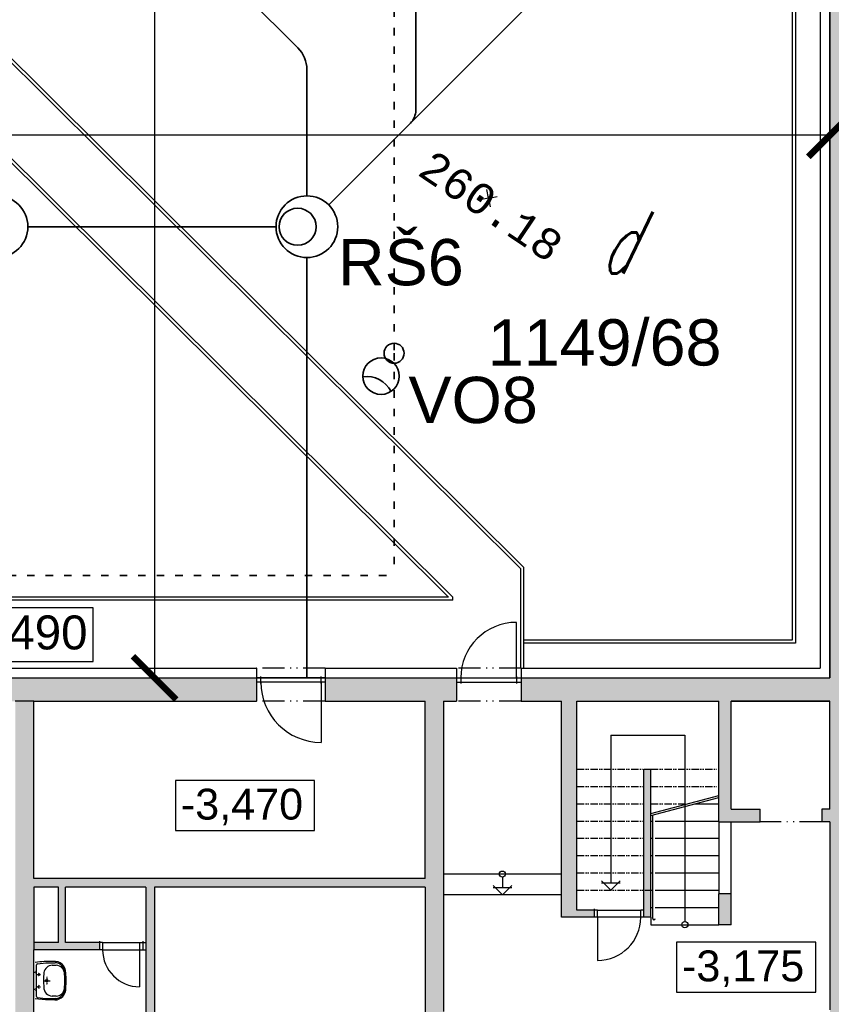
# Model space of a CAD drawing. Extents: x 4743276 to 9726129, y -4307434 to -1665362.
# Tile 70 of 121: x 4855186 to 4868336, y -1825540 to -1809586. Entities that reach past the tile are written whole.
import ezdxf
from ezdxf.enums import TextEntityAlignment as Align

# ---------------------------------------------------------------- set-up
doc = ezdxf.new("R2010")
doc.units = 0
doc.header["$MEASUREMENT"] = 0
for name, pattern in [('ACAD_ISO03W100', [30, 12, -18]), ('ACAD_ISO12W100', [22, 12, -3, 0.5, -3, 0.5, -3]), ('DASHED', [0.75, 0.5, -0.25])]:
    doc.linetypes.add(name, pattern=pattern)
doc.layers.get('0').update_dxf_attribs({"linetype": 'CONTINUOUS'})
doc.layers.get('Defpoints').update_dxf_attribs({"color": 61, "linetype": 'CONTINUOUS'})
for name, color, linetype in [('body', 7, 'CONTINUOUS'), ('DVERE', 47, 'CONTINUOUS'), ('KÓTY', 4, 'CONTINUOUS'), ('MÚRY', 1, 'CONTINUOUS'), ('OKNÁ', 146, 'CONTINUOUS'), ('POZEMOK', 8, 'CONTINUOUS'), ('siete', 6, 'CONTINUOUS'), ('TENKÁ', 7, 'CONTINUOUS'), ('Výšky', 64, 'CONTINUOUS'), ('ZARIADENIE1', 145, 'CONTINUOUS'), ('ZARIADOVACIE', 144, 'CONTINUOUS'), ('šrafy-múry', 8, 'CONTINUOUS')]:
    doc.layers.add(name, color=color, linetype=linetype)
doc.styles.add('ARIAL', font='arial.ttf')
doc.styles.add('MONOTXT', font='MONOTXT', dxfattribs={"height": 0.2})
doc.styles.add('ROMANS', font='ROMANS', dxfattribs={"height": 0.2})
doc.styles.add('Style-Arial', font='arial.ttf')
doc.dimstyles.new('STANDARD 200', dxfattribs={"dimtxt": 600, "dimasz": 700, "dimexe": 10, "dimexo": 200, "dimgap": 100, "dimtad": 1, "dimdsep": 46, "dimlunit": 6, "dimtxsty": 'Style-Arial', "dimblk": 'ARCHTICK', "dimblk1": 'OBLIQUE', "dimblk2": 'ARCHTICK', "dimcen": 2.5, "dimse1": 1, "dimse2": 1, "dimadec": 0, "dimazin": 0, "dimtfac": 1, "dimtmove": 1, "dimatfit": 3, "dimldrblk": 'OBLIQUE', "dimfxl": 1, "dimtolj": 1, "dimtzin": 0, "dimarcsym": 0})

# ---------------------------------------------------------------- blocks, each defined once
blk = doc.blocks.new('_ArchTick')
at = {"color": 0, "linetype": 'ByBlock', "const_width": 0.15}
blk.add_lwpolyline([(-0.5, -0.5), (0.5, 0.5)], dxfattribs=at)
blk = doc.blocks.new('*D41313')
at = {"layer": 'Defpoints', "color": 0}
for p in [(4868314, -1788361), (4857372, -1820251), (4868314, -1820251)]:
    blk.add_point(p, dxfattribs=at)
at = {"layer": 'ZARIADOVACIE', "color": 0, "lineweight": -2}
blk.add_line((4857372, -1788361), (4857372, -1820251), dxfattribs=at)
at = {"layer": 'ZARIADOVACIE', "color": 0, "linetype": 'ByBlock', "lineweight": -2, "xscale": 700, "yscale": 700, "zscale": 700}
for p, rotation in [((4857372, -1788361), 90), ((4857372, -1820251), 270)]:
    blk.add_blockref('_ArchTick', p, dxfattribs=dict(at, rotation=rotation))
at = {"layer": 'ZARIADOVACIE', "color": 0, "insert": (4856946, -1805118), "char_height": 600, "attachment_point": 5, "rotation": 90, "style": 'Style-Arial'}
blk.add_mtext('\\A1;31ﾠ890', dxfattribs=at)
blk = doc.blocks.new('_OBLIQUE')
at = {"color": 0, "linetype": 'ByBlock'}
blk.add_line((-0.5, -0.5), (0.5, 0.5), dxfattribs=at)
blk = doc.blocks.new('*D41314')
at = {"layer": 'Defpoints', "color": 0}
for p in [(4835324, -1805801), (4868314, -1805801), (4835324, -1811458)]:
    blk.add_point(p, dxfattribs=at)
at = {"layer": 'ZARIADOVACIE', "color": 0, "lineweight": -2}
blk.add_line((4868314, -1811458), (4835324, -1811458), dxfattribs=at)
at = {"layer": 'ZARIADOVACIE', "color": 0, "linetype": 'ByBlock', "lineweight": -2, "xscale": 700, "yscale": 700, "zscale": 700, "rotation": 180}
blk.add_blockref('_ArchTick', (4835324, -1811458), dxfattribs=at)
at = {"layer": 'ZARIADOVACIE', "color": 0, "linetype": 'ByBlock', "lineweight": -2, "xscale": 700, "yscale": 700, "zscale": 700}
blk.add_blockref('_ArchTick', (4868314, -1811458), dxfattribs=at)
at = {"layer": 'ZARIADOVACIE', "color": 0, "insert": (4851819, -1811052), "char_height": 600, "attachment_point": 5, "style": 'Style-Arial'}
blk.add_mtext('\\A1;32ﾠ990', dxfattribs=at)
blk = doc.blocks.new('po')
at = {"layer": 'šrafy-múry'}
h = blk.add_hatch(color=256, dxfattribs=at)
h.dxf.hatch_style = 1
h.paths.add_polyline_path([(4866350, -1545956), (4866350, -1541066), (4866100, -1541066), (4866100, -1545956)])
h = blk.add_hatch(color=256, dxfattribs=at)
h.dxf.hatch_style = 1
h.paths.add_polyline_path([(4866350, -1547356), (4866350, -1545956), (4866100, -1545956), (4866100, -1547356)])
h = blk.add_hatch(color=256, dxfattribs=at)
h.dxf.hatch_style = 1
h.paths.add_polyline_path([(4866100, -1548736), (4866350, -1548736), (4866350, -1546136), (4866100, -1546136)])
h = blk.add_hatch(color=256, dxfattribs=at)
h.dxf.hatch_style = 1
h.paths.add_polyline_path([(4866100, -1550136), (4866350, -1550136), (4866350, -1548736), (4866100, -1548736)])
h = blk.add_hatch(color=256, dxfattribs=at)
h.dxf.hatch_style = 1
h.paths.add_polyline_path([(4866350, -1552246), (4866350, -1550136), (4866100, -1550136), (4866100, -1552246)])
h = blk.add_hatch(color=256, dxfattribs=at)
h.dxf.hatch_style = 1
h.paths.add_polyline_path([(4866100, -1553646), (4866350, -1553646), (4866350, -1552246), (4866100, -1552246)])
h = blk.add_hatch(color=256, dxfattribs=at)
h.dxf.hatch_style = 1
h.paths.add_polyline_path([(4866100, -1553646), (4866100, -1554436), (4866100, -1554816), (4866100, -1556566), (4865970, -1556566), (4865970, -1556766), (4866100, -1556766), (4866100, -1559816), (4866100, -1559956), (4866100, -1563566), (4866350, -1563566), (4866350, -1561051), (4866350, -1558936), (4866350, -1554441), (4866350, -1553646)])
h.paths.add_polyline_path([(4866161, -1561826), (4866448, -1561826), (4866448, -1562076), (4866161, -1562076)], flags=9)
h.paths.add_polyline_path([(4866155, -1555821), (4866443, -1555821), (4866443, -1556071), (4866155, -1556071)], flags=9)
h = blk.add_hatch(color=256, dxfattribs=at)
h.dxf.hatch_style = 1
h.paths.add_polyline_path([(4852060, -1554816), (4852900, -1554816), (4853200, -1554816), (4856810, -1554816), (4856810, -1554436), (4852060, -1554436)])
h = blk.add_hatch(color=256, dxfattribs=at)
h.dxf.hatch_style = 1
h.paths.add_polyline_path([(4860050, -1554436), (4857925, -1554436), (4857925, -1554816), (4859540, -1554816), (4859840, -1554816), (4860050, -1554816)])
h = blk.add_hatch(color=256, dxfattribs=at)
h.dxf.hatch_style = 1
h.paths.add_polyline_path([(4861750, -1557951), (4861750, -1558316), (4862000, -1558316), (4862285, -1558316), (4862285, -1558201), (4862000, -1558201), (4862000, -1557876), (4862000, -1557596), (4862000, -1557316), (4862000, -1557036), (4862000, -1556756), (4862000, -1556476), (4862000, -1556196), (4862000, -1555916), (4862000, -1554816), (4864300, -1554816), (4864300, -1555916), (4864300, -1556196), (4864300, -1556341), (4864300, -1556372), (4864300, -1556476), (4864300, -1556756), (4864300, -1556766), (4864500, -1556766), (4864970, -1556766), (4864970, -1556566), (4864523, -1556566), (4864520, -1556566), (4864500, -1556566), (4864500, -1556305), (4864500, -1556265), (4864500, -1554977), (4864500, -1554937), (4864500, -1554816), (4866100, -1554816), (4866100, -1554436), (4861100, -1554436), (4861100, -1554506), (4861100, -1554816), (4861750, -1554816), (4861750, -1557616)])
h = blk.add_hatch(color=256, dxfattribs=at)
h.dxf.hatch_style = 1
h.paths.add_polyline_path([(4852900, -1554816), (4852900, -1557686), (4852900, -1560691), (4852900, -1560831), (4852900, -1563316), (4853040, -1563316), (4853200, -1563316), (4853200, -1560881), (4853200, -1560766), (4853200, -1560096), (4853200, -1559981), (4853200, -1559482), (4853200, -1559203), (4853200, -1558841), (4853200, -1558726), (4853200, -1557826), (4853200, -1557686), (4853200, -1554816)])
h = blk.add_hatch(color=256, dxfattribs=at)
h.dxf.hatch_style = 1
h.paths.add_polyline_path([(4859840, -1557106), (4859840, -1554816), (4859540, -1554816), (4859540, -1557686), (4859540, -1557826), (4859540, -1561826), (4859540, -1561966), (4859540, -1563316), (4859840, -1563316), (4859840, -1563176), (4859840, -1560046), (4859840, -1559796), (4859840, -1557316)])
h = blk.add_hatch(color=256, dxfattribs=at)
h.dxf.hatch_style = 1
h.paths.add_polyline_path([(4863085, -1558316), (4863200, -1558316), (4863200, -1555916), (4863085, -1555916)])
h = blk.add_hatch(color=256, dxfattribs=at)
h.dxf.hatch_style = 1
h.paths.add_polyline_path([(4854796, -1560876), (4854796, -1560326), (4855156, -1560326), (4855156, -1557826), (4859540, -1557826), (4859540, -1557686), (4853200, -1557686), (4853200, -1557826), (4853601, -1557826), (4853716, -1557826), (4855016, -1557826), (4855016, -1558726), (4855016, -1558841), (4855016, -1560186), (4854656, -1560186), (4854656, -1560876)])
h = blk.add_hatch(color=256, dxfattribs=at)
h.dxf.hatch_style = 1
h.paths.add_polyline_path([(4854266, -1558841), (4854266, -1558726), (4853716, -1558726), (4853716, -1557826), (4853601, -1557826), (4853601, -1558726), (4853200, -1558726), (4853200, -1558841)])
h = blk.add_hatch(color=256, dxfattribs=at)
h.dxf.hatch_style = 1
h.paths.add_polyline_path([(4864300, -1557936), (4864300, -1558436), (4864500, -1558436), (4864500, -1557936)])
at = {"layer": 'DVERE'}
for p, q in [((4862335, -1558201), (4863035, -1558201)), ((4863035, -1558316), (4862335, -1558316)), ((4862335, -1558316), (4862335, -1559016))]:
    blk.add_line(p, q, dxfattribs=at)
at = {"layer": 'DVERE', "ltscale": 0.25}
for p, q in [((4854316, -1558726), (4854916, -1558726)), ((4854316, -1558841), (4854916, -1558841)), ((4854916, -1558841), (4854916, -1559441))]:
    blk.add_line(p, q, dxfattribs=at)
at = {"layer": 'DVERE'}
blk.add_arc((4862335, -1558316), 700, 270, 0, dxfattribs=at)
at = {"layer": 'DVERE', "ltscale": 0.25}
blk.add_arc((4854916, -1558841), 600, 180, 270, dxfattribs=at)
at = {"layer": 'MÚRY', "color": 7}
for p, q in [((4865940, -1537766), (4865940, -1554276)), ((4852060, -1554276), (4856810, -1554276)), ((4856810, -1554276), (4856810, -1554816)), ((4857925, -1554276), (4860050, -1554276)), ((4857925, -1554276), (4857925, -1554816)), ((4857925, -1554276), (4857925, -1554816)), ((4860050, -1554276), (4860050, -1554816)), ((4861100, -1554276), (4865940, -1554276)), ((4861100, -1554276), (4861100, -1554816)), ((4853200, -1554816), (4856810, -1554816)), ((4853200, -1557686), (4853200, -1554816)), ((4857925, -1554816), (4859540, -1554816)), ((4859540, -1557686), (4859540, -1554816)), ((4859840, -1554816), (4860050, -1554816)), ((4859840, -1554816), (4859840, -1559841)), ((4861100, -1554816), (4861750, -1554816)), ((4861750, -1558316), (4861750, -1554816)), ((4862000, -1558201), (4862000, -1554816)), ((4862000, -1554816), (4864300, -1554816)), ((4864300, -1556766), (4864300, -1554816)), ((4864500, -1556566), (4864500, -1554816)), ((4864500, -1554816), (4866100, -1554816)), ((4864500, -1556566), (4864500, -1554816)), ((4864500, -1554816), (4866100, -1554816)), ((4866100, -1554816), (4864500, -1554816)), ((4866100, -1556566), (4866100, -1554816)), ((4866100, -1556566), (4866100, -1554816)), ((4866100, -1555674), (4866100, -1554816)), ((4863085, -1558201), (4863085, -1555916)), ((4863085, -1555916), (4863200, -1555916)), ((4863200, -1558316), (4863200, -1555916)), ((4864500, -1556566), (4864970, -1556566)), ((4864970, -1556766), (4864970, -1556566)), ((4866100, -1556566), (4865970, -1556566)), ((4865970, -1556566), (4865970, -1556766)), ((4864300, -1556766), (4864970, -1556766)), ((4866100, -1556766), (4865970, -1556766)), ((4866100, -1556766), (4866100, -1559816)), ((4859540, -1557686), (4853200, -1557686)), ((4853200, -1557826), (4853200, -1558726)), ((4853601, -1558726), (4853601, -1557826)), ((4853716, -1558726), (4853716, -1557826)), ((4855016, -1557826), (4855016, -1558726)), ((4859540, -1557826), (4855156, -1557826)), ((4855156, -1557826), (4855156, -1560326)), ((4859540, -1557826), (4859540, -1561826)), ((4864300, -1558436), (4864300, -1557936)), ((4864500, -1557936), (4864300, -1557936)), ((4864500, -1558436), (4864500, -1557936)), ((4862335, -1558201), (4862000, -1558201)), ((4862335, -1558316), (4862335, -1558201)), ((4863085, -1558201), (4863035, -1558201)), ((4863035, -1558316), (4863035, -1558201)), ((4862000, -1558316), (4861750, -1558316)), ((4862335, -1558316), (4862000, -1558316)), ((4863200, -1558316), (4863035, -1558316)), ((4864500, -1558436), (4864300, -1558436)), ((4854916, -1558726), (4855016, -1558726)), ((4853200, -1559981), (4853200, -1558841)), ((4854916, -1558841), (4855016, -1558841)), ((4855016, -1558841), (4855016, -1560186))]:
    blk.add_line(p, q, dxfattribs=at)
at = {"layer": 'MÚRY', "color": 7, "ltscale": 0.25}
for p, q in [((4853601, -1557826), (4853200, -1557826)), ((4855016, -1557826), (4853716, -1557826)), ((4853601, -1558726), (4853200, -1558726)), ((4854316, -1558726), (4853716, -1558726)), ((4854316, -1558726), (4854316, -1558841)), ((4854916, -1558726), (4854916, -1558841)), ((4854316, -1558841), (4853200, -1558841))]:
    blk.add_line(p, q, dxfattribs=at)
at = {"layer": 'OKNÁ', "ltscale": 0.25}
for p, q in [((4861020, -1554436), (4861020, -1553536)), ((4857925, -1554436), (4856810, -1554436)), ((4856880, -1554526), (4856880, -1554416)), ((4857855, -1554526), (4857855, -1554416)), ((4860050, -1554436), (4861100, -1554436)), ((4860120, -1554416), (4860120, -1554526)), ((4861020, -1554416), (4861020, -1554526)), ((4857925, -1554506), (4856810, -1554506)), ((4857855, -1554506), (4857855, -1555481)), ((4860050, -1554506), (4861100, -1554506))]:
    blk.add_line(p, q, dxfattribs=at)
for centre, radius, start, end in [((4861020, -1554436), 900, 90, 180), ((4857855, -1554506), 975, 180, 270)]:
    blk.add_arc(centre, radius, start, end, dxfattribs=at)
at = {"layer": 'POZEMOK'}
for p, q in [((4862550, -1555366), (4863750, -1555366)), ((4862550, -1555366), (4862550, -1557756)), ((4863750, -1555366), (4863750, -1558386)), ((4863200, -1556636), (4864300, -1556341)), ((4863200, -1556667), (4864300, -1556372)), ((4863230, -1558336), (4863230, -1556659)), ((4860795, -1557951), (4860645, -1557801)), ((4860795, -1557666), (4860795, -1557831)), ((4860945, -1557801), (4860795, -1557951)), ((4862550, -1557876), (4862400, -1557726)), ((4862400, -1557756), (4862700, -1557756)), ((4862700, -1557726), (4862550, -1557876)), ((4860645, -1557831), (4860945, -1557831))]:
    blk.add_line(p, q, dxfattribs=at)
for centre in [(4860795, -1557616), (4863750, -1558436)]:
    blk.add_circle(centre, 50, dxfattribs=at)
blk.add_arc((4863250, -1558336), 20, 180, 0, dxfattribs=at)
at = {"layer": 'TENKÁ'}
for p, q in [((4866100, -1537766), (4866100, -1554436)), ((4852060, -1554436), (4856810, -1554436)), ((4857925, -1554436), (4860050, -1554436)), ((4861100, -1554436), (4866100, -1554436)), ((4853200, -1554816), (4852900, -1554816)), ((4863915, -1556476), (4864300, -1556476)), ((4863200, -1556756), (4863230, -1556756)), ((4863270, -1556756), (4864300, -1556756)), ((4864300, -1556766), (4864300, -1557936)), ((4864500, -1557936), (4864500, -1556766)), ((4863200, -1557036), (4863230, -1557036)), ((4863270, -1557036), (4864300, -1557036)), ((4863200, -1557316), (4863230, -1557316)), ((4863270, -1557316), (4864300, -1557316)), ((4861750, -1557616), (4859840, -1557616)), ((4863200, -1557596), (4863230, -1557596)), ((4863270, -1557596), (4864300, -1557596)), ((4861750, -1557951), (4859840, -1557951)), ((4863200, -1557876), (4863230, -1557876)), ((4863270, -1557876), (4864300, -1557876)), ((4862285, -1558316), (4862285, -1558176)), ((4863085, -1558316), (4863085, -1558201)), ((4863200, -1558156), (4863230, -1558156)), ((4863270, -1558156), (4864300, -1558156)), ((4863200, -1558316), (4863200, -1558436)), ((4863200, -1558436), (4864300, -1558436)), ((4853200, -1558726), (4853200, -1558841)), ((4855016, -1558726), (4855016, -1558841))]:
    blk.add_line(p, q, dxfattribs=at)
at = {"layer": 'TENKÁ', "linetype": 'ACAD_ISO12W100', "ltscale": 30}
for p, q in [((4857925, -1554276), (4856810, -1554276)), ((4861100, -1554276), (4860050, -1554276)), ((4857925, -1554816), (4856810, -1554816)), ((4861100, -1554816), (4860050, -1554816)), ((4865970, -1556766), (4864970, -1556766))]:
    blk.add_line(p, q, dxfattribs=at)
at = {"layer": 'TENKÁ', "linetype": 'ACAD_ISO12W100', "ltscale": 10}
for p, q in [((4862000, -1555916), (4863085, -1555916)), ((4863200, -1555916), (4864300, -1555916)), ((4862000, -1556196), (4863100, -1556196)), ((4863200, -1556196), (4864300, -1556196)), ((4862000, -1556476), (4863100, -1556476)), ((4863200, -1556476), (4863799, -1556476)), ((4862000, -1556756), (4863100, -1556756)), ((4862000, -1557036), (4863100, -1557036)), ((4862000, -1557316), (4863100, -1557316)), ((4862000, -1557596), (4863100, -1557596)), ((4862000, -1557876), (4863200, -1557876))]:
    blk.add_line(p, q, dxfattribs=at)
at = {"layer": 'TENKÁ', "ltscale": 0.25}
for p, q in [((4854266, -1558701), (4854266, -1558841)), ((4854966, -1558701), (4854966, -1558841))]:
    blk.add_line(p, q, dxfattribs=at)
at = {"layer": 'TENKÁ'}
for points in [[(4857752, -1556100), (4855498, -1556100), (4855498, -1556908), (4857752, -1556908)], [(4865872, -1558721), (4863617, -1558721), (4863617, -1559529), (4865872, -1559529)]]:
    blk.add_lwpolyline(points, close=True, dxfattribs=at)
at = {"layer": 'TENKÁ', "ltscale": 0.25, "style": 'ARIAL'}
for s, p in [('-3,470', (4855584, -1556732)), ('-3,175', (4863704, -1559353))]:
    blk.add_text(s, height=500, dxfattribs=at).set_placement(p)

msp = doc.modelspace()

# ---------------------------------------------------------------- linework, layer by layer
at = {"layer": 'body', "color": 1, "linetype": 'Continuous'}
for q in [(4862755.2, -1812339.744), (4862643.361, -1812505.552), (4862921.007, -1812451.583), (4862809.169, -1812617.39)]:
    msp.add_line((4862782.184, -1812478.567), q, dxfattribs=at)
at = {"layer": 'KÓTY'}
msp.add_lwpolyline([(4856378.5, -1819115.548), (4853991.974, -1819115.548), (4853991.974, -1819984.048), (4856378.5, -1819984.048)], close=True, dxfattribs=at)
at = {"layer": 'siete', "color": 55, "lineweight": 35, "ltscale": 0.8}
for p, q in [((4861603.799, -1788360.548), (4861603.799, -1811052.071)), ((4859693.139, -1810042.529), (4855979.026, -1806328.416)), ((4863451.717, -1809328.416), (4860193.139, -1812586.995)), ((4859839.585, -1812440.548), (4859839.585, -1810396.082)), ((4855318.799, -1812940.548), (4859339.585, -1812940.548)), ((4859839.585, -1813440.548), (4859839.585, -1820250.548))]:
    msp.add_line(p, q, dxfattribs=at)
at = {"layer": 'siete', "linetype": 'ACAD_ISO03W100', "lineweight": 35, "ltscale": 10}
for p, q in [((4861252.12, -1793819.289), (4861252.12, -1814990.548)), ((4861252.12, -1814990.548), (4861252.12, -1818590.548)), ((4850507.052, -1818591.918), (4861252.12, -1818590.548))]:
    msp.add_line(p, q, dxfattribs=at)
at = {"layer": 'siete', "color": 55, "lineweight": 35, "ltscale": 0.8}
for centre, radius in [((4854818.799, -1812940.548), 500), ((4859839.585, -1812940.548), 500), ((4859689.585, -1812940.548), 300)]:
    msp.add_circle(centre, radius, dxfattribs=at)
at = {"layer": 'siete', "lineweight": 35}
for centre, radius in [((4861252.12, -1814990.548), 162.321), ((4861040.729, -1815361.99), 295.22)]:
    msp.add_circle(centre, radius, dxfattribs=at)
at = {"layer": 'siete', "color": 55, "lineweight": 35, "ltscale": 0.8}
for centre, radius, start, end in [((4859339.585, -1810396.082), 500, 0, 45), ((4861303.799, -1811052.071), 300, 315, 0)]:
    msp.add_arc(centre, radius, start, end, dxfattribs=at)
at = {"layer": 'siete', "lineweight": 35}
msp.add_arc((4860806.541, -1815814.515), 446.576, 27.4430475, 97.8324199, dxfattribs=at)
at = {"layer": 'TENKÁ'}
for p, q in [((4867703.799, -1803680.548), (4867703.799, -1819640.548)), ((4867753.799, -1803680.548), (4867753.799, -1819690.548)), ((4851178.589, -1808055.548), (4862132.547, -1818940.548)), ((4851199.207, -1808005.548), (4862203.799, -1818940.863)), ((4852759.778, -1808005.548), (4863303.799, -1818483.192)), ((4852881.029, -1808055.548), (4863353.799, -1818462.389)), ((4863303.799, -1820090.548), (4863303.799, -1818483.192)), ((4863353.799, -1820090.548), (4863353.799, -1818462.389)), ((4862132.547, -1818940.548), (4841433.799, -1818940.548)), ((4862203.799, -1818990.548), (4862203.799, -1818940.863)), ((4862203.799, -1818990.548), (4841383.799, -1818990.548)), ((4867703.799, -1819640.548), (4863353.799, -1819640.548)), ((4867753.799, -1819690.548), (4863353.799, -1819690.548))]:
    msp.add_line(p, q, dxfattribs=at)
at = {"layer": 'ZARIADENIE1'}
msp.add_lwpolyline([(4835323.799, -1788360.548), (4835323.799, -1820250.548), (4868313.799, -1820250.548), (4868313.799, -1788360.548)], close=True, dxfattribs=at)
at = {"layer": 'ZARIADOVACIE', "color": 7, "linetype": 'Continuous'}
for p, q in [((4855477.185, -1824881.884), (4855607.89, -1824865.975)), ((4855607.89, -1824865.975), (4855759.67, -1824866.553)), ((4855459.198, -1825412.277), (4855459.198, -1824902.578)), ((4855712.834, -1824908.681), (4855777.472, -1824908.681)), ((4855603.841, -1825470.088), (4855438.798, -1825449.089)), ((4855605.093, -1825449.246), (4855477.076, -1825432.958)), ((4855757.304, -1825469.929), (4855603.841, -1825470.088)), ((4855758.361, -1825448.669), (4855605.093, -1825449.246)), ((4855777.472, -1825406.546), (4855712.834, -1825406.546))]:
    msp.add_line(p, q, dxfattribs=at)
at = {"layer": 'ZARIADOVACIE', "color": 7, "linetype": 'DASHED'}
for p, q in [((4855415.753, -1825017.946), (4855463.679, -1825017.946)), ((4855439.031, -1825003.707), (4855463.679, -1825003.707)), ((4855439.031, -1825031.093), (4855458.353, -1825031.093)), ((4855496.542, -1825024.793), (4855496.542, -1825090.52)), ((4855471.895, -1825057.656), (4855523.928, -1825057.656)), ((4855572.872, -1825157.616), (4855682.416, -1825157.616)), ((4855623.536, -1825094.628), (4855623.536, -1825226.081)), ((4855415.753, -1825297.343), (4855463.679, -1825297.343)), ((4855439.031, -1825283.103), (4855463.679, -1825283.103)), ((4855439.031, -1825310.49), (4855458.353, -1825310.49)), ((4855471.895, -1825257.343), (4855523.928, -1825257.343)), ((4855496.542, -1825224.479), (4855496.542, -1825290.206))]:
    msp.add_line(p, q, dxfattribs=at)
for centre in [(4855496.542, -1825057.343), (4855496.542, -1825257.029)]:
    msp.add_circle(centre, 12.931, dxfattribs=at)
at = {"layer": 'ZARIADOVACIE', "color": 7, "linetype": 'Continuous'}
for centre, radius in [((4855623.803, -1825157.343), 20.877), ((4855623.536, -1825157.616), 14.781)]:
    msp.add_circle(centre, radius, dxfattribs=at)
for centre, radius, start, end in [((4855678.294, -1826203.104), 1358.808, 87.880088, 100.151643), ((4855479.844, -1824902.359), 20.647, 97.4007743, 180.6074116), ((4855752.04, -1825024.722), 181.025, 356.9729179, 97.453155), ((4855756.594, -1825021.398), 154.876, 358.4343801, 88.8619437), ((4856613.105, -1825146.838), 1041.948, 173.3210043, 186.4491194), ((4855718.41, -1825051.034), 142.462, 92.2430508, 169.7371194), ((4855773.465, -1825047.762), 139.138, 358.5192393, 88.3496657), ((4854608.01, -1825161.031), 1310.416, 354.5750185, 5.9307822), ((4854736.809, -1825154.298), 1202.01, 354.1504808, 5.7303018), ((4854873.464, -1825161.999), 1044.966, 353.3553083, 6.077928), ((4855716.841, -1825267.466), 139.138, 178.5192393, 268.3496657), ((4855754.789, -1825291.564), 178.383, 270.8078482, 4.7469916), ((4855755.671, -1825291.661), 157.03, 270.9814328, 2.4601189), ((4855773.635, -1825268.019), 138.579, 271.5868051, 353.8297162), ((4855479.845, -1825412.496), 20.649, 179.393893, 262.2931137)]:
    msp.add_arc(centre, radius, start, end, dxfattribs=at)

# ---------------------------------------------------------------- block references
at = {"layer": 'TENKÁ'}
msp.add_blockref('po', (2213.299, -265814.857), dxfattribs=at)

# ---------------------------------------------------------------- texts
at = {"layer": 'KÓTY', "style": 'ARIAL'}
msp.add_text('-3,490', height=550, dxfattribs=at).set_placement((4854106.683, -1819789.465))
at = {"layer": 'siete', "color": 55, "lineweight": 35, "ltscale": 0.25, "style": 'Style-Arial'}
msp.add_text('RŠ6', height=750, dxfattribs=at).set_placement((4860342.85, -1813890.083))
at = {"layer": 'siete', "lineweight": 35, "ltscale": 0.25, "style": 'Style-Arial'}
msp.add_text('VO8', height=750, dxfattribs=at).set_placement((4861485.101, -1816122.258))
at = {"layer": 'TENKÁ', "linetype": 'Continuous', "style": 'ROMANS', "oblique": 25.5, "width": 0.612}
msp.add_text('d', height=1000, dxfattribs=at).set_placement((4864572.334, -1813699.018))
at = {"layer": 'TENKÁ', "ltscale": 0.25, "style": 'ARIAL'}
msp.add_text('1149/68', height=750, dxfattribs=at).set_placement((4862769.847, -1815189.63))
at = {"layer": 'Výšky', "linetype": 'Continuous', "style": 'MONOTXT'}
msp.add_text('260.18', height=500, rotation=326, dxfattribs=at).set_placement((4862685.187, -1812813.142), align=Align.CENTER)

# ---------------------------------------------------------------- dimensions: what is measured, and where the dimension line sits
at = {"layer": 'ZARIADOVACIE', "color": 7}
dim = msp.add_linear_dim(base=(4857372, -1820250.548), p1=(4868313.799, -1788360.548), p2=(4868313.799, -1820250.548), angle=270, dimstyle='STANDARD 200', override={"dimtxsty": 'Style-Arial', "dimldrblk": 'OBLIQUE'}, dxfattribs=at)
dim.commit()
dim.dimension.update_dxf_attribs({"geometry": '*D41313', "text_midpoint": (4857353, -1805117.5), "dimtype": 160})
dim = msp.add_linear_dim(base=(4835323.799, -1811458.5), p1=(4868313.799, -1805800.548), p2=(4835323.799, -1805800.548), dimstyle='STANDARD 200', override={"dimtxsty": 'Style-Arial', "dimldrblk": 'OBLIQUE'}, dxfattribs=at)
dim.commit()
dim.dimension.update_dxf_attribs({"geometry": '*D41314', "text_midpoint": (4851818.799, -1811051.952)})

doc.saveas('drawing.dxf')
